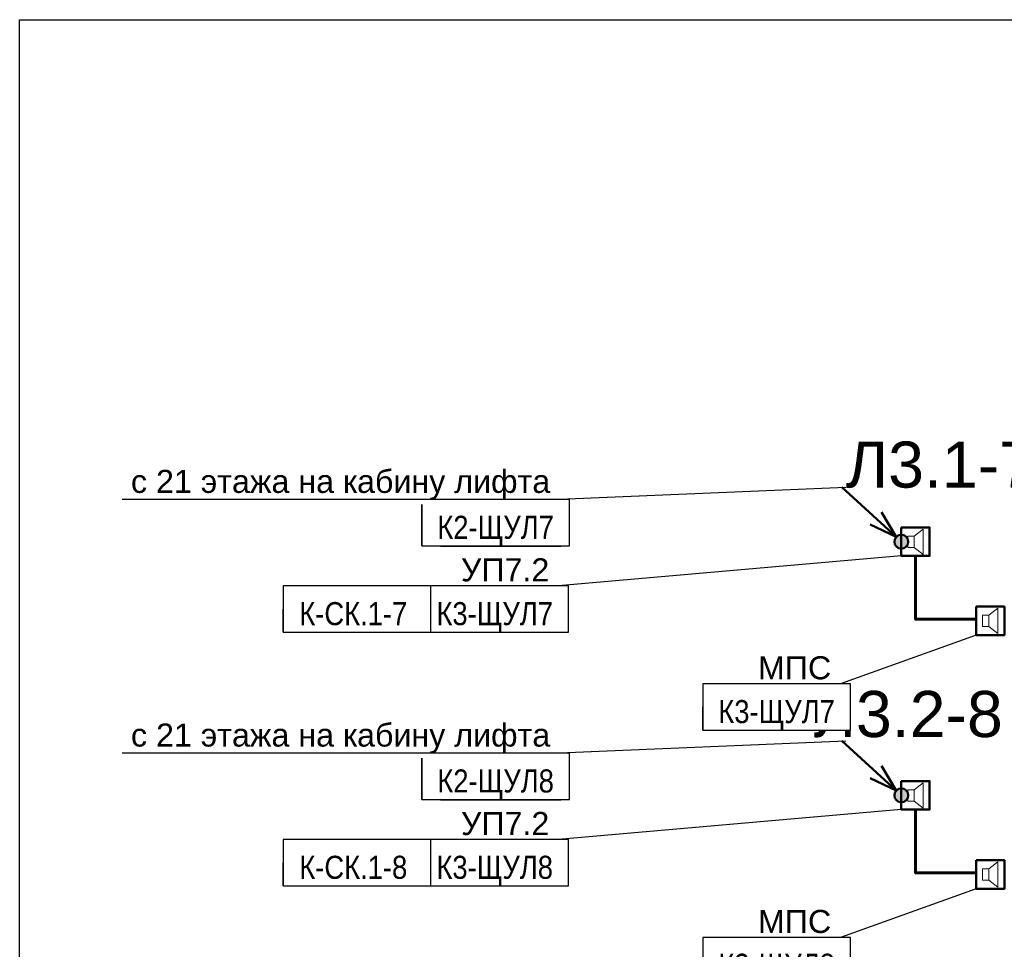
# Model space of a CAD drawing. Header units: millimetres. Extents: x -277772 to 277599, y -59564 to 282085.
# Tile 84 of 192: x -68009 to -57335, y 86390 to 96468. Entities that reach past the tile are written whole.
import ezdxf
from ezdxf import colors
from ezdxf.entities.mleader import LeaderData, LeaderLine
from ezdxf.enums import TextEntityAlignment as Align
from ezdxf.math import Vec2, Vec3

# ---------------------------------------------------------------- set-up
doc = ezdxf.new("R2018")
doc.units = ezdxf.units.MM
doc.set_wipeout_variables(frame=1)
doc.layers.add('UNPLOTTED', color=2, linetype='Continuous', plot=False)
for name, color, linetype, lineweight in [('КИП_выноска', 6, 'Continuous', 25), ('КИП_прибор', 140, 'Continuous', 50), ('КИП_трасса', 3, 'Continuous', 60)]:
    doc.layers.add(name, color=color, linetype=linetype, lineweight=lineweight)
doc.styles.add('CP.Text', font='arial.ttf')
doc.styles.add('GOST 2.304', font='arial.ttf', dxfattribs={"width": 0.85})
doc.linetypes.add('в трубе открыто', pattern='A,10,[133,ltypeshp.shx,S=0.75,R=0,X=-5,Y=2.5],-2.5,[130,ltypeshp.shx,S=2.5,R=-45,X=0,Y=0],-2.5', length=15)

# ---------------------------------------------------------------- blocks, each defined once
blk = doc.blocks.new('*U4')
at = {"color": 0}
blk.add_lwpolyline([(0, 410), (0, 0), (-569, 0), (-569, 410)], close=True, dxfattribs=at)
blk = doc.blocks.new('A$C449d8904')
blk.add_lwpolyline([(0, 309), (0, 0), (307, 0), (307, 309)], close=True)
at = {"lineweight": 18}
for points in [[(70, 216), (70, 91), (140, 91), (140, 216)], [(237, 17), (237, 292), (140, 216), (140, 91)]]:
    blk.add_lwpolyline(points, close=True, dxfattribs=at)
blk = doc.blocks.new('_None')
blk = doc.blocks.new('*U50')
at = {"lineweight": 50}
h = blk.add_hatch(color=256, dxfattribs=at)
h.dxf.hatch_style = 1
edge = h.paths.add_edge_path()
edge.add_arc((0, 0), 0.75, 137.3914, 497.3914)
for q in [(-6.44, 5.92), (-2.15, 3.2), (-3.37, 1.88)]:
    blk.add_line((-0.55, 0.51), q, dxfattribs=at)
blk.add_circle((0, 0), 0.75, dxfattribs=at)
blk = doc.blocks.new('*U58')
at = {"color": 0, "linetype": 'Continuous', "lineweight": 30, "ltscale": 75, "width": 0.85, "flags": 104}
blk.add_attdef('ПРИМЕЧАНИЕ_1', text='', height=2.5, dxfattribs=at).set_placement((8, 3.61), align=Align.BOTTOM_CENTER)
at = {"color": 0, "lineweight": 30, "width": 0.85, "flags": 104}
blk.add_attdef('ПРИМЕЧАНИЕ_2', text='', height=2.5, dxfattribs=at).set_placement((8, -7.53), align=Align.BOTTOM_CENTER)
at = {"color": 0, "lineweight": 30, "style": 'GOST 2.304', "width": 0.85}
for tag, p in [('ИМЯ_КАБЕЛЯ_2', (8, -7.5)), ('ИМЯ_КАБЕЛЯ_3', (8, -12.5)), ('ИМЯ_КАБЕЛЯ_4', (8, -17.5)), ('ИМЯ_КАБЕЛЯ_5', (8, -22.5)), ('ИМЯ_КАБЕЛЯ_6', (8, -27.5)), ('ИМЯ_КАБЕЛЯ_7', (8, -32.5)), ('ИМЯ_КАБЕЛЯ_8', (8, -37.5)), ('ИМЯ_КАБЕЛЯ_9', (8, -42.5))]:
    blk.add_attdef(tag, text='', height=2.5, dxfattribs=at).set_placement(p, align=Align.BOTTOM_CENTER)
at = {"linetype": 'Continuous'}
blk.add_wipeout([(0, 2.5), (16, 2.5), (16, -2.5), (0, -2.5)], dxfattribs=at)
at = {"color": 0}
blk.add_line((0, -2.5), (0, 0), dxfattribs=at)
at = {"color": 0, "linetype": 'Continuous'}
blk.add_lwpolyline([(0, -2.5), (16, -2.5), (16, 2.5), (0, 2.5)], close=True, dxfattribs=at)
at = {"color": 0, "lineweight": 30, "style": 'GOST 2.304', "width": 0.85}
blk.add_attdef('ИМЯ_КАБЕЛЯ_1', text='', height=2.5, dxfattribs=at).set_placement((8, -2.5), align=Align.BOTTOM_CENTER)
blk = doc.blocks.new('*U59')
at = {"color": 0, "linetype": 'Continuous', "lineweight": 30, "ltscale": 75, "width": 0.85, "flags": 104}
blk.add_attdef('ПРИМЕЧАНИЕ_1', text='', height=2.5, dxfattribs=at).set_placement((8, 1.11), align=Align.BOTTOM_CENTER)
at = {"color": 0, "lineweight": 30, "width": 0.85, "flags": 104}
blk.add_attdef('ПРИМЕЧАНИЕ_2', text='', height=2.5, dxfattribs=at).set_placement((8, -10.03), align=Align.BOTTOM_CENTER)
at = {"color": 0, "lineweight": 30, "style": 'GOST 2.304', "width": 0.85}
for tag, p in [('ИМЯ_КАБЕЛЯ_2', (8, -10)), ('ИМЯ_КАБЕЛЯ_3', (8, -15)), ('ИМЯ_КАБЕЛЯ_4', (8, -20)), ('ИМЯ_КАБЕЛЯ_5', (8, -25)), ('ИМЯ_КАБЕЛЯ_6', (8, -30)), ('ИМЯ_КАБЕЛЯ_7', (8, -35)), ('ИМЯ_КАБЕЛЯ_8', (8, -40)), ('ИМЯ_КАБЕЛЯ_9', (8, -45))]:
    blk.add_attdef(tag, text='', height=2.5, dxfattribs=at).set_placement(p, align=Align.BOTTOM_CENTER)
at = {"linetype": 'Continuous'}
blk.add_wipeout([(0, 0), (16, 0), (16, -5), (0, -5)], dxfattribs=at)
at = {"color": 0}
blk.add_line((0, -5), (0, 0), dxfattribs=at)
at = {"color": 0, "linetype": 'Continuous'}
blk.add_lwpolyline([(0, -5), (16, -5), (16, 0), (0, 0)], close=True, dxfattribs=at)
at = {"color": 0, "lineweight": 30, "style": 'GOST 2.304', "width": 0.85}
blk.add_attdef('ИМЯ_КАБЕЛЯ_1', text='', height=2.5, dxfattribs=at).set_placement((8, -5), align=Align.BOTTOM_CENTER)

msp = doc.modelspace()

# ---------------------------------------------------------------- linework, layer by layer
at = {"layer": 'КИП_трасса', "linetype": 'в трубе открыто', "ltscale": 100}
for points in [[(-58297, 90654), (-58297, 89969), (-57641, 89969)], [(-58297, 87904), (-58297, 87219), (-57641, 87219)]]:
    msp.add_lwpolyline(points, dxfattribs=at)

# ---------------------------------------------------------------- block references
at = {"layer": 'UNPLOTTED', "xscale": 100, "yscale": 100, "zscale": 100}
msp.add_blockref('*U4', (-11109, 55468), dxfattribs=at)
at = {"layer": 'КИП_выноска', "xscale": 100, "yscale": 100, "zscale": 100}
for p in [(-58451, 90809), (-58451, 88059)]:
    msp.add_blockref('*U50', p, dxfattribs=at)
at = {"layer": 'КИП_прибор'}
for p in [(-58451, 90654), (-57641, 89797), (-58451, 87904), (-57641, 87047)]:
    msp.add_blockref('A$C449d8904', p, dxfattribs=at)

# ---------------------------------------------------------------- texts
at = {"layer": 'UNPLOTTED', "style": 'CP.Text'}
for s, p in [('Л3.1-7', (-59052, 91395)), ('Л3.2-8', (-59401, 88691))]:
    msp.add_text(s, height=500, dxfattribs=at).set_placement(p)

# ---------------------------------------------------------------- next in the draw order: leaders
at = {"layer": 'КИП_выноска'}
ml = msp.add_multileader_mtext('Standard', dxfattribs=at)
ml.set_content('УП7.2', color=256, style='CP.Text')
ml.set_leader_properties(color=256, linetype='ByLayer', lineweight=-1)
ml.set_arrow_properties(name='NONE')
ml.build(insert=Vec2(0, 0))
ml.multileader.update_dxf_attribs({"has_dogleg": 0, "text_left_attachment_type": 6, "text_right_attachment_type": 6, "dogleg_length": 0.5, "arrow_head_size": 300})
ctx = ml.context
ctx.base_point, ctx.char_height, ctx.arrow_head_size, ctx.landing_gap_size, ctx.plane_origin = Vec3(-63305, 90329), 250, 300, 100, Vec3(-61135, 87669)
ctx.left_attachment, ctx.right_attachment, ctx.text_align_type = 6, 6, 2
notes = []
notes.append((ctx, [(1, (1, 1, 0), (-62166, 90329), (-1, 0), 0.5, [(0, [(-58451, 90654)], 0, [])])]))
ctx.mtext.insert, ctx.mtext.width, ctx.mtext.alignment, ctx.mtext.flow_direction = Vec3(-62267, 90629), 1055.69, 3, 5
ctx.mtext.has_bg_fill, ctx.mtext.bg_color, ctx.mtext.bg_scale_factor, ctx.mtext.bg_transparency, ctx.mtext.use_window_bg_color = 1, -1027028792, 1.5, 0, 1
ml = msp.add_multileader_mtext('Standard', dxfattribs=at)
ml.set_content('МПС', color=256, style='CP.Text')
ml.set_leader_properties(color=256, linetype='ByLayer', lineweight=-1)
ml.set_arrow_properties(name='NONE')
ml.build(insert=Vec2(0, 0))
ml.multileader.update_dxf_attribs({"has_dogleg": 0, "text_left_attachment_type": 6, "text_right_attachment_type": 6, "dogleg_length": 0.5, "arrow_head_size": 300})
ctx = ml.context
ctx.base_point, ctx.char_height, ctx.arrow_head_size, ctx.landing_gap_size, ctx.plane_origin = Vec3(-60065, 89267), 250, 300, 100, Vec3(-58079, 86607)
ctx.left_attachment, ctx.right_attachment, ctx.text_align_type = 6, 6, 2
notes.append((ctx, [(1, (1, 1, 0), (-59110, 89267), (-1, 0), 0.5, [(0, [(-57641, 89797)], 0, [])])]))
ctx.mtext.insert, ctx.mtext.width, ctx.mtext.alignment, ctx.mtext.flow_direction = Vec3(-59211, 89567), 1055.69, 3, 5
ctx.mtext.has_bg_fill, ctx.mtext.bg_color, ctx.mtext.bg_scale_factor, ctx.mtext.bg_transparency, ctx.mtext.use_window_bg_color = 1, -1027028792, 1.5, 0, 1
ml = msp.add_multileader_mtext('Standard', dxfattribs=at)
ml.set_content('УП7.2', color=256, style='CP.Text')
ml.set_leader_properties(color=256, linetype='ByLayer', lineweight=-1)
ml.set_arrow_properties(name='NONE')
ml.build(insert=Vec2(0, 0))
ml.multileader.update_dxf_attribs({"has_dogleg": 0, "text_left_attachment_type": 6, "text_right_attachment_type": 6, "dogleg_length": 0.5, "arrow_head_size": 300})
ctx = ml.context
ctx.base_point, ctx.char_height, ctx.arrow_head_size, ctx.landing_gap_size, ctx.plane_origin = Vec3(-63305, 87579), 250, 300, 100, Vec3(-61135, 84919)
ctx.left_attachment, ctx.right_attachment, ctx.text_align_type = 6, 6, 2
notes.append((ctx, [(1, (1, 1, 0), (-62166, 87579), (-1, 0), 0.5, [(0, [(-58451, 87904)], 0, [])])]))
ctx.mtext.insert, ctx.mtext.width, ctx.mtext.alignment, ctx.mtext.flow_direction = Vec3(-62267, 87879), 1055.69, 3, 5
ctx.mtext.has_bg_fill, ctx.mtext.bg_color, ctx.mtext.bg_scale_factor, ctx.mtext.bg_transparency, ctx.mtext.use_window_bg_color = 1, -1027028792, 1.5, 0, 1
ml = msp.add_multileader_mtext('Standard', dxfattribs=at)
ml.set_content('МПС', color=256, style='CP.Text')
ml.set_leader_properties(color=256, linetype='ByLayer', lineweight=-1)
ml.set_arrow_properties(name='NONE')
ml.build(insert=Vec2(0, 0))
ml.multileader.update_dxf_attribs({"has_dogleg": 0, "text_left_attachment_type": 6, "text_right_attachment_type": 6, "dogleg_length": 0.5, "arrow_head_size": 300})
ctx = ml.context
ctx.base_point, ctx.char_height, ctx.arrow_head_size, ctx.landing_gap_size, ctx.plane_origin = Vec3(-60065, 86517), 250, 300, 100, Vec3(-58079, 83857)
ctx.left_attachment, ctx.right_attachment, ctx.text_align_type = 6, 6, 2
notes.append((ctx, [(1, (1, 1, 0), (-59110, 86517), (-1, 0), 0.5, [(0, [(-57641, 87047)], 0, [])])]))
ctx.mtext.insert, ctx.mtext.width, ctx.mtext.alignment, ctx.mtext.flow_direction = Vec3(-59211, 86817), 1055.69, 3, 5
ctx.mtext.has_bg_fill, ctx.mtext.bg_color, ctx.mtext.bg_scale_factor, ctx.mtext.bg_transparency, ctx.mtext.use_window_bg_color = 1, -1027028792, 1.5, 0, 1
for ctx, leaders in notes:
    for number, flags, end, landing, length, lines in leaders:
        leader = LeaderData()
        leader.index, (leader.has_last_leader_line, leader.has_dogleg_vector, leader.attachment_direction) = number, flags
        leader.last_leader_point, leader.dogleg_vector, leader.dogleg_length = Vec3(end), Vec3(landing), length
        for number, points, colour, breaks in lines:
            line = LeaderLine()
            line.index, line.vertices, line.color, line.breaks = number, Vec3.list(points), colors.encode_raw_color(colour), breaks
            leader.lines.append(line)
        ctx.leaders.append(leader)

# ---------------------------------------------------------------- next in the draw order: block references
ref = msp.add_blockref('*U58', (-63659, 90079), dxfattribs=dict(at, xscale=100, yscale=100, zscale=100))
lines = msp.add_mtext('\\W0.8500;', dxfattribs={"layer": '0', "color": 0, "linetype": 'Continuous', "lineweight": 30, "ltscale": 75, "insert": (-62859, 90440), "char_height": 2.5, "attachment_point": 1})
ref.add_attrib('ПРИМЕЧАНИЕ_1', '', (-62859, 90440), dxfattribs={"flags": 104}).embed_mtext(lines)
ref.add_attrib('ИМЯ_КАБЕЛЯ_1', 'К3-ЩУЛ7', dxfattribs={"layer": '0', "color": 0, "lineweight": 30, "height": 250, "style": 'GOST 2.304', "width": 0.85}).set_placement((-62859, 89829), align=Align.BOTTOM_CENTER)
lines = msp.add_mtext('\\W0.8500;', dxfattribs={"layer": '0', "color": 0, "lineweight": 30, "insert": (-62859, 89326), "char_height": 2.5, "attachment_point": 1})
ref.add_attrib('ПРИМЕЧАНИЕ_2', '', (-62859, 89326), dxfattribs={"flags": 104}).embed_mtext(lines)
ref = msp.add_blockref('*U58', (-63659, 87329), dxfattribs=dict(at, xscale=100, yscale=100, zscale=100))
lines = msp.add_mtext('\\W0.8500;', dxfattribs={"layer": '0', "color": 0, "linetype": 'Continuous', "lineweight": 30, "ltscale": 75, "insert": (-62859, 87690), "char_height": 2.5, "attachment_point": 1})
ref.add_attrib('ПРИМЕЧАНИЕ_1', '', (-62859, 87690), dxfattribs={"flags": 104}).embed_mtext(lines)
ref.add_attrib('ИМЯ_КАБЕЛЯ_1', 'К3-ЩУЛ8', dxfattribs={"layer": '0', "color": 0, "lineweight": 30, "height": 250, "style": 'GOST 2.304', "width": 0.85}).set_placement((-62859, 87079), align=Align.BOTTOM_CENTER)
lines = msp.add_mtext('\\W0.8500;', dxfattribs={"layer": '0', "color": 0, "lineweight": 30, "insert": (-62859, 86576), "char_height": 2.5, "attachment_point": 1})
ref.add_attrib('ПРИМЕЧАНИЕ_2', '', (-62859, 86576), dxfattribs={"flags": 104}).embed_mtext(lines)
ref = msp.add_blockref('*U58', (-60603, 86267), dxfattribs=dict(at, xscale=100, yscale=100, zscale=100))
lines = msp.add_mtext('\\W0.8500;', dxfattribs={"layer": '0', "color": 0, "linetype": 'Continuous', "lineweight": 30, "ltscale": 75, "insert": (-59803, 86628), "char_height": 2.5, "attachment_point": 1})
ref.add_attrib('ПРИМЕЧАНИЕ_1', '', (-59803, 86628), dxfattribs={"flags": 104}).embed_mtext(lines)
ref.add_attrib('ИМЯ_КАБЕЛЯ_1', 'К3-ЩУЛ8', dxfattribs={"layer": '0', "color": 0, "lineweight": 30, "height": 250, "style": 'GOST 2.304', "width": 0.85}).set_placement((-59803, 86017), align=Align.BOTTOM_CENTER)
lines = msp.add_mtext('\\W0.8500;', dxfattribs={"layer": '0', "color": 0, "lineweight": 30, "insert": (-59803, 85514), "char_height": 2.5, "attachment_point": 1})
ref.add_attrib('ПРИМЕЧАНИЕ_2', '', (-59803, 85514), dxfattribs={"flags": 104}).embed_mtext(lines)

# ---------------------------------------------------------------- next in the draw order: block references
ref = msp.add_blockref('*U59', (-63649, 91265), dxfattribs=dict(at, xscale=100, yscale=100, zscale=100))
lines = msp.add_mtext('\\W0.8500;', dxfattribs={"layer": '0', "color": 0, "linetype": 'Continuous', "lineweight": 30, "ltscale": 75, "insert": (-62849, 91376), "char_height": 2.5, "attachment_point": 1})
ref.add_attrib('ПРИМЕЧАНИЕ_1', '', (-62849, 91376), dxfattribs={"flags": 104}).embed_mtext(lines)
ref.add_attrib('ИМЯ_КАБЕЛЯ_1', 'К2-ЩУЛ7', dxfattribs={"layer": '0', "color": 0, "lineweight": 30, "height": 250, "style": 'GOST 2.304', "width": 0.85}).set_placement((-62849, 90765), align=Align.BOTTOM_CENTER)
lines = msp.add_mtext('\\W0.8500;', dxfattribs={"layer": '0', "color": 0, "lineweight": 30, "insert": (-62849, 90262), "char_height": 2.5, "attachment_point": 1})
ref.add_attrib('ПРИМЕЧАНИЕ_2', '', (-62849, 90262), dxfattribs={"flags": 104}).embed_mtext(lines)
ref = msp.add_blockref('*U59', (-63649, 88515), dxfattribs=dict(at, xscale=100, yscale=100, zscale=100))
lines = msp.add_mtext('\\W0.8500;', dxfattribs={"layer": '0', "color": 0, "linetype": 'Continuous', "lineweight": 30, "ltscale": 75, "insert": (-62849, 88626), "char_height": 2.5, "attachment_point": 1})
ref.add_attrib('ПРИМЕЧАНИЕ_1', '', (-62849, 88626), dxfattribs={"flags": 104}).embed_mtext(lines)
ref.add_attrib('ИМЯ_КАБЕЛЯ_1', 'К2-ЩУЛ8', dxfattribs={"layer": '0', "color": 0, "lineweight": 30, "height": 250, "style": 'GOST 2.304', "width": 0.85}).set_placement((-62849, 88015), align=Align.BOTTOM_CENTER)
lines = msp.add_mtext('\\W0.8500;', dxfattribs={"layer": '0', "color": 0, "lineweight": 30, "insert": (-62849, 87512), "char_height": 2.5, "attachment_point": 1})
ref.add_attrib('ПРИМЕЧАНИЕ_2', '', (-62849, 87512), dxfattribs={"flags": 104}).embed_mtext(lines)

# ---------------------------------------------------------------- next in the draw order: block references
ref = msp.add_blockref('*U58', (-65151, 90079), dxfattribs=dict(at, xscale=100, yscale=100, zscale=100))
lines = msp.add_mtext('\\W0.8500;', dxfattribs={"layer": '0', "color": 0, "linetype": 'Continuous', "lineweight": 30, "ltscale": 75, "insert": (-64351, 90440), "char_height": 2.5, "attachment_point": 1})
ref.add_attrib('ПРИМЕЧАНИЕ_1', '', (-64351, 90440), dxfattribs={"flags": 104}).embed_mtext(lines)
ref.add_attrib('ИМЯ_КАБЕЛЯ_1', 'К-СК.1-7 ', dxfattribs={"layer": '0', "color": 0, "lineweight": 30, "height": 250, "style": 'GOST 2.304', "width": 0.85}).set_placement((-64351, 89829), align=Align.BOTTOM_CENTER)
lines = msp.add_mtext('\\W0.8500;', dxfattribs={"layer": '0', "color": 0, "lineweight": 30, "insert": (-64351, 89326), "char_height": 2.5, "attachment_point": 1})
ref.add_attrib('ПРИМЕЧАНИЕ_2', '', (-64351, 89326), dxfattribs={"flags": 104}).embed_mtext(lines)
ref = msp.add_blockref('*U58', (-65151, 87329), dxfattribs=dict(at, xscale=100, yscale=100, zscale=100))
lines = msp.add_mtext('\\W0.8500;', dxfattribs={"layer": '0', "color": 0, "linetype": 'Continuous', "lineweight": 30, "ltscale": 75, "insert": (-64351, 87690), "char_height": 2.5, "attachment_point": 1})
ref.add_attrib('ПРИМЕЧАНИЕ_1', '', (-64351, 87690), dxfattribs={"flags": 104}).embed_mtext(lines)
ref.add_attrib('ИМЯ_КАБЕЛЯ_1', 'К-СК.1-8 ', dxfattribs={"layer": '0', "color": 0, "lineweight": 30, "height": 250, "style": 'GOST 2.304', "width": 0.85}).set_placement((-64351, 87079), align=Align.BOTTOM_CENTER)
lines = msp.add_mtext('\\W0.8500;', dxfattribs={"layer": '0', "color": 0, "lineweight": 30, "insert": (-64351, 86576), "char_height": 2.5, "attachment_point": 1})
ref.add_attrib('ПРИМЕЧАНИЕ_2', '', (-64351, 86576), dxfattribs={"flags": 104}).embed_mtext(lines)

# ---------------------------------------------------------------- next in the draw order: leaders
ml = msp.add_multileader_mtext('Standard', dxfattribs=at)
ml.set_content('с 21 этажа на кабину лифта', color=256, style='CP.Text')
ml.set_leader_properties(color=256, linetype='ByLayer', lineweight=-1)
ml.set_arrow_properties(name='NONE')
ml.build(insert=Vec2(0, 0))
ml.multileader.update_dxf_attribs({"has_dogleg": 0, "text_left_attachment_type": 6, "text_right_attachment_type": 6, "dogleg_length": 0.5, "arrow_head_size": 300})
ctx = ml.context
ctx.base_point, ctx.char_height, ctx.arrow_head_size, ctx.landing_gap_size, ctx.plane_origin = Vec3(-66875, 91265), 250, 300, 100, Vec3(-64349, 88156)
ctx.left_attachment, ctx.right_attachment, ctx.text_align_type = 6, 6, 2
notes = []
notes.append((ctx, [(1, (1, 1, 0), (-62157, 91265), (-1, 0), 0.5, [(0, [(-59052, 91395)], 0, [])])]))
ctx.mtext.insert, ctx.mtext.width, ctx.mtext.alignment, ctx.mtext.flow_direction = Vec3(-62257, 91588), 4659.57, 3, 5
ctx.mtext.has_bg_fill, ctx.mtext.bg_color, ctx.mtext.bg_scale_factor, ctx.mtext.bg_transparency, ctx.mtext.use_window_bg_color = 1, -1027028792, 1.5, 0, 1
ml = msp.add_multileader_mtext('Standard', dxfattribs=at)
ml.set_content('с 21 этажа на кабину лифта', color=256, style='CP.Text')
ml.set_leader_properties(color=256, linetype='ByLayer', lineweight=-1)
ml.set_arrow_properties(name='NONE')
ml.build(insert=Vec2(0, 0))
ml.multileader.update_dxf_attribs({"has_dogleg": 0, "text_left_attachment_type": 6, "text_right_attachment_type": 6, "dogleg_length": 0.5, "arrow_head_size": 300})
ctx = ml.context
ctx.base_point, ctx.char_height, ctx.arrow_head_size, ctx.landing_gap_size, ctx.plane_origin = Vec3(-66875, 88515), 250, 300, 100, Vec3(-64349, 85406)
ctx.left_attachment, ctx.right_attachment, ctx.text_align_type = 6, 6, 2
notes.append((ctx, [(1, (1, 1, 0), (-62157, 88515), (-1, 0), 0.5, [(0, [(-59052, 88645)], 0, [])])]))
ctx.mtext.insert, ctx.mtext.width, ctx.mtext.alignment, ctx.mtext.flow_direction = Vec3(-62257, 88838), 4659.57, 3, 5
ctx.mtext.has_bg_fill, ctx.mtext.bg_color, ctx.mtext.bg_scale_factor, ctx.mtext.bg_transparency, ctx.mtext.use_window_bg_color = 1, -1027028792, 1.5, 0, 1
for ctx, leaders in notes:
    for number, flags, end, landing, length, lines in leaders:
        leader = LeaderData()
        leader.index, (leader.has_last_leader_line, leader.has_dogleg_vector, leader.attachment_direction) = number, flags
        leader.last_leader_point, leader.dogleg_vector, leader.dogleg_length = Vec3(end), Vec3(landing), length
        for number, points, colour, breaks in lines:
            line = LeaderLine()
            line.index, line.vertices, line.color, line.breaks = number, Vec3.list(points), colors.encode_raw_color(colour), breaks
            leader.lines.append(line)
        ctx.leaders.append(leader)

# ---------------------------------------------------------------- next in the draw order: block references
ref = msp.add_blockref('*U58', (-60603, 89017), dxfattribs=dict(at, xscale=100, yscale=100, zscale=100))
lines = msp.add_mtext('\\W0.8500;', dxfattribs={"layer": '0', "color": 0, "linetype": 'Continuous', "lineweight": 30, "ltscale": 75, "insert": (-59803, 89378), "char_height": 2.5, "attachment_point": 1})
ref.add_attrib('ПРИМЕЧАНИЕ_1', '', (-59803, 89378), dxfattribs={"flags": 104}).embed_mtext(lines)
ref.add_attrib('ИМЯ_КАБЕЛЯ_1', 'К3-ЩУЛ7', dxfattribs={"layer": '0', "color": 0, "lineweight": 30, "height": 250, "style": 'GOST 2.304', "width": 0.85}).set_placement((-59803, 88767), align=Align.BOTTOM_CENTER)
lines = msp.add_mtext('\\W0.8500;', dxfattribs={"layer": '0', "color": 0, "lineweight": 30, "insert": (-59803, 88264), "char_height": 2.5, "attachment_point": 1})
ref.add_attrib('ПРИМЕЧАНИЕ_2', '', (-59803, 88264), dxfattribs={"flags": 104}).embed_mtext(lines)

doc.saveas('drawing.dxf')
